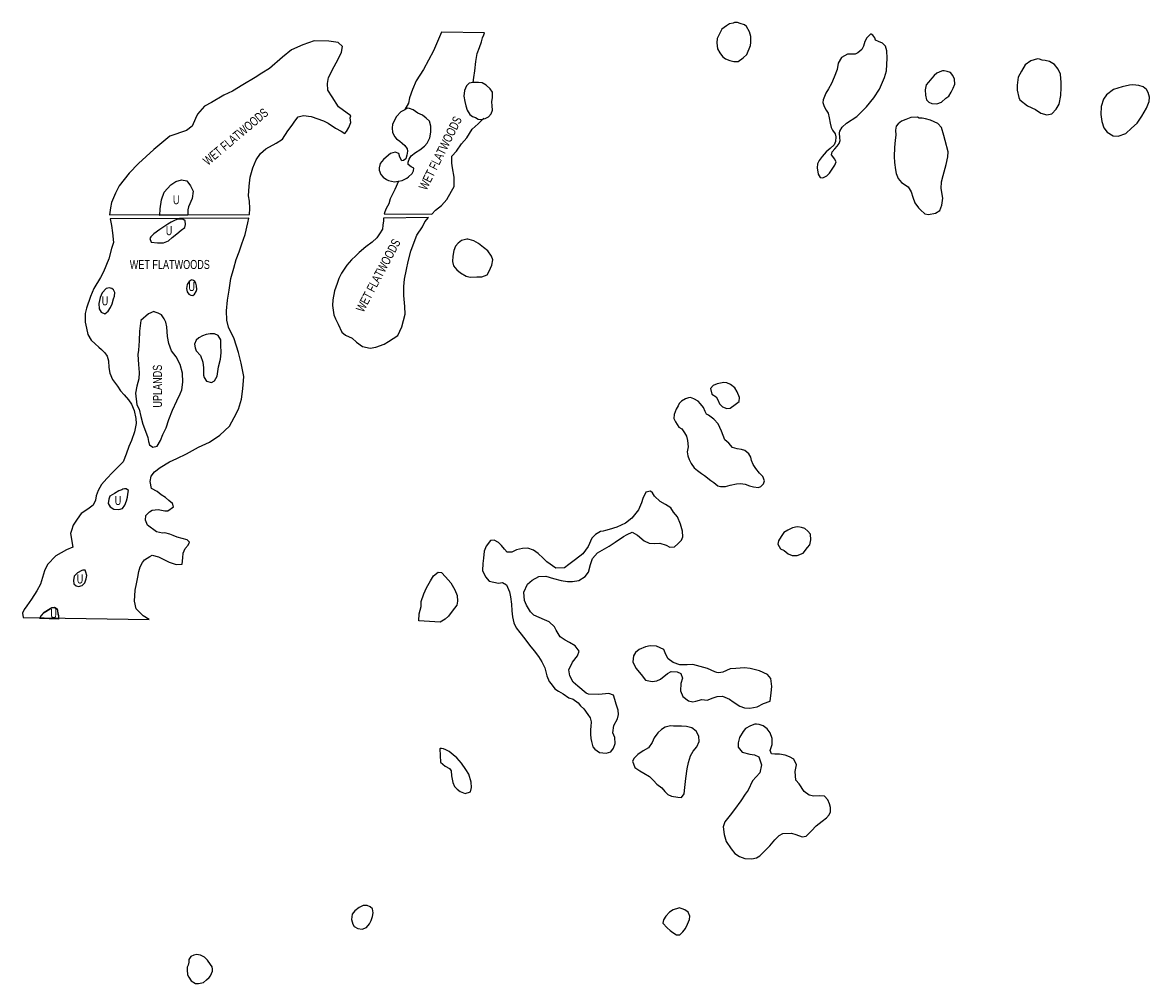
# Model space of a CAD drawing. Extents: x 155352 to 212599, y 855118 to 886498.
# Tile 5 of 5: x 200134 to 212599, y 875872 to 886498. Entities that reach past the tile are written whole.
import ezdxf
from ezdxf.enums import TextEntityAlignment as Align

# ---------------------------------------------------------------- set-up
doc = ezdxf.new("R2010")
doc.units = 0
doc.header["$LTSCALE"] = 800
doc.layers.add('WETLANDS', color=11, linetype='CONTINUOUS')

msp = doc.modelspace()

# ---------------------------------------------------------------- linework, layer by layer
at = {"layer": 'WETLANDS', "color": 0}
for points in [[(204768, 886392), (204679, 886187), (204568, 885980), (204489, 885854), (204447, 885759), (204414, 885667), (204403, 885605), (204364, 885536)], [(205118, 885836), (205125, 885889), (205136, 885966), (205149, 886067), (205163, 886155), (205190, 886221), (205209, 886284), (205221, 886329), (205235, 886361), (205244, 886385), (204768, 886392)], [(204292, 884744), (204253, 884652), (204226, 884602), (204202, 884550), (204185, 884493), (204158, 884443), (204140, 884405), (204133, 884382), (204662, 884380), (204702, 884422), (204767, 884476), (204829, 884540), (204879, 884635), (204907, 884686), (204909, 884788), (204891, 884892), (204882, 884945), (204882, 885021), (204933, 885076), (204991, 885157), (205049, 885223), (205107, 885320), (205173, 885378), (205190, 885394), (205235, 885440)]]:
    msp.add_lwpolyline(points, dxfattribs=at)
for points in [[(207994, 886491), (207955, 886486), (207919, 886462), (207870, 886425), (207840, 886367), (207818, 886322), (207814, 886274), (207822, 886207), (207847, 886163), (207878, 886124), (207911, 886096), (207958, 886079), (208000, 886068), (208048, 886066), (208104, 886108), (208145, 886146), (208186, 886245), (208190, 886277), (208189, 886345), (208174, 886395), (208143, 886453), (208119, 886472), (208070, 886487), (208043, 886498), (208008, 886498)], [(203765, 885465), (203629, 885567), (203558, 885677), (203511, 885749), (203507, 885823), (203519, 885891), (203580, 886011), (203624, 886095), (203661, 886170), (203673, 886234), (203627, 886276), (203522, 886293), (203361, 886296), (203236, 886251), (203110, 886195), (203011, 886117), (202866, 885991), (202782, 885937), (202706, 885891), (202572, 885810), (202457, 885740), (202360, 885695), (202224, 885613), (202145, 885572), (202070, 885484), (202047, 885437), (202011, 885354), (201949, 885304), (201764, 885243), (201676, 885169), (201587, 885095), (201417, 884938), (201313, 884833), (201203, 884694), (201162, 884611), (201117, 884508), (201107, 884451), (201097, 884371), (202643, 884374), (202647, 884442), (202643, 884522), (202634, 884583), (202640, 884690), (202651, 884790), (202680, 884891), (202720, 884979), (202767, 885052), (202827, 885101), (202938, 885165), (203009, 885208), (203068, 885300), (203116, 885364), (203147, 885409), (203184, 885456), (203242, 885469), (203326, 885458), (203462, 885412), (203514, 885386), (203597, 885329), (203659, 885299), (203699, 885272), (203717, 885293), (203744, 885336), (203765, 885392), (203759, 885444)], [(209500, 886356), (209472, 886328), (209452, 886290), (209437, 886238), (209419, 886202), (209374, 886165), (209342, 886149), (209283, 886147), (209258, 886148), (209194, 886112), (209155, 886051), (209144, 885978), (209112, 885894), (209082, 885826), (209050, 885766), (209018, 885718), (208989, 885642), (208988, 885613), (209002, 885569), (209024, 885531), (209044, 885497), (209058, 885445), (209069, 885384), (209080, 885339), (209092, 885310), (209124, 885268), (209131, 885233), (209125, 885183), (209110, 885145), (209068, 885105), (209022, 885070), (208978, 885016), (208944, 884973), (208929, 884936), (208924, 884891), (208933, 884822), (208956, 884786), (208987, 884780), (209031, 884803), (209059, 884833), (209090, 884876), (209119, 884922), (209135, 884958), (209117, 884991), (209097, 885017), (209081, 885037), (209091, 885070), (209118, 885102), (209145, 885133), (209167, 885162), (209177, 885194), (209174, 885225), (209169, 885279), (209173, 885296), (209201, 885343), (209248, 885385), (209362, 885458), (209471, 885566), (209549, 885666), (209613, 885763), (209669, 885890), (209691, 885964), (209698, 886103), (209695, 886187), (209681, 886237), (209645, 886270), (209602, 886289), (209570, 886305), (209560, 886330), (209540, 886360), (209519, 886371), (209512, 886369)], [(211362, 886096), (211288, 886074), (211224, 886029), (211182, 885960), (211148, 885893), (211135, 885807), (211136, 885751), (211153, 885671), (211165, 885642), (211251, 885577), (211338, 885537), (211399, 885496), (211464, 885476), (211519, 885490), (211567, 885542), (211599, 885596), (211620, 885692), (211623, 885781), (211622, 885837), (211615, 885928), (211589, 885983), (211550, 886035), (211495, 886066), (211445, 886079), (211413, 886083), (211382, 886093)], [(210299, 885960), (210247, 885939), (210217, 885912), (210191, 885884), (210154, 885839), (210131, 885808), (210117, 885755), (210120, 885696), (210132, 885644), (210160, 885617), (210192, 885602), (210247, 885600), (210298, 885619), (210347, 885661), (210379, 885686), (210405, 885727), (210429, 885773), (210446, 885818), (210443, 885873), (210425, 885913), (210398, 885945), (210363, 885958), (210330, 885964), (210311, 885963)], [(205250, 885437), (205289, 885455), (205317, 885489), (205332, 885528), (205329, 885578), (205326, 885623), (205334, 885669), (205334, 885730), (205307, 885767), (205263, 885806), (205218, 885831), (205178, 885836), (205118, 885836), (205076, 885829), (205045, 885800), (205024, 885747), (205015, 885684), (205026, 885626), (205036, 885578), (205054, 885531), (205083, 885482), (205112, 885461), (205144, 885447), (205174, 885431), (205203, 885428), (205222, 885429)], [(212380, 885806), (212296, 885789), (212200, 885757), (212122, 885698), (212089, 885652), (212064, 885569), (212061, 885482), (212071, 885404), (212094, 885335), (212131, 885285), (212199, 885245), (212254, 885243), (212338, 885270), (212402, 885331), (212462, 885386), (212516, 885464), (212566, 885550), (212596, 885626), (212599, 885673), (212585, 885726), (212565, 885758), (212530, 885787), (212482, 885802), (212447, 885807), (212412, 885808)], [(204361, 885534), (204317, 885511), (204269, 885458), (204227, 885373), (204222, 885330), (204226, 885286), (204247, 885240), (204270, 885213), (204307, 885185), (204335, 885163), (204364, 885139), (204389, 885103), (204394, 885076), (204386, 885030), (204373, 884992), (204348, 884972), (204331, 884970), (204309, 885011), (204296, 885049), (204257, 885064), (204203, 885049), (204157, 885008), (204128, 884984), (204091, 884941), (204077, 884891), (204079, 884865), (204097, 884819), (204122, 884789), (204161, 884762), (204182, 884750), (204248, 884735), (204292, 884744), (204333, 884753), (204386, 884776), (204405, 884792), (204442, 884829), (204459, 884859), (204463, 884888), (204433, 884904), (204398, 884928), (204398, 884956), (204411, 884988), (204434, 885024), (204481, 885063), (204527, 885090), (204580, 885130), (204610, 885164), (204639, 885225), (204649, 885285), (204649, 885353), (204636, 885409), (204599, 885440), (204558, 885473), (204505, 885495), (204479, 885515), (204454, 885533), (204414, 885549), (204388, 885550)], [(210033, 885451), (209961, 885450), (209904, 885427), (209858, 885409), (209821, 885380), (209797, 885351), (209789, 885310), (209792, 885254), (209788, 885198), (209778, 885117), (209776, 885016), (209779, 884951), (209791, 884868), (209799, 884828), (209819, 884772), (209856, 884730), (209929, 884681), (209964, 884625), (209981, 884566), (210003, 884505), (210046, 884451), (210066, 884428), (210116, 884384), (210154, 884374), (210234, 884391), (210282, 884421), (210304, 884477), (210312, 884556), (210294, 884663), (210298, 884738), (210319, 884806), (210352, 884927), (210368, 885012), (210372, 885069), (210340, 885193), (210325, 885250), (210299, 885337), (210258, 885382), (210178, 885418), (210122, 885434), (210085, 885441), (210050, 885442)], [(201654, 884365), (201655, 884439), (201670, 884537), (201701, 884622), (201773, 884704), (201828, 884741), (201894, 884759), (201952, 884748), (201991, 884692), (202021, 884635), (202012, 884551), (201970, 884462), (201964, 884428), (201963, 884398), (201963, 884367)], [(200663, 880846), (200691, 880698), (200619, 880666), (200503, 880602), (200411, 880505), (200377, 880433), (200331, 880289), (200293, 880213), (200233, 880121), (200180, 880046), (200151, 880008), (200134, 879967), (200140, 879917), (201536, 879897), (201469, 879938), (201392, 880015), (201374, 880101), (201381, 880222), (201393, 880291), (201409, 880366), (201422, 880428), (201434, 880479), (201462, 880527), (201485, 880558), (201542, 880594), (201568, 880609), (201637, 880589), (201690, 880565), (201757, 880529), (201835, 880506), (201898, 880508), (201909, 880579), (201912, 880631), (201934, 880682), (201965, 880720), (201980, 880752), (201954, 880777), (201899, 880792), (201843, 880806), (201799, 880826), (201762, 880839), (201707, 880856), (201684, 880852), (201615, 880866), (201518, 880940), (201493, 880996), (201499, 881045), (201538, 881088), (201567, 881107), (201633, 881113), (201707, 881097), (201740, 881097), (201805, 881143), (201793, 881178), (201753, 881213), (201717, 881244), (201666, 881277), (201623, 881312), (201559, 881347), (201546, 881424), (201556, 881481), (201595, 881528), (201656, 881578), (201760, 881639), (201841, 881678), (201946, 881730), (202081, 881804), (202203, 881859), (202317, 881936), (202422, 882035), (202476, 882131), (202524, 882223), (202557, 882334), (202570, 882448), (202583, 882584), (202554, 882733), (202524, 882849), (202475, 883000), (202414, 883131), (202393, 883206), (202389, 883311), (202402, 883428), (202418, 883538), (202438, 883667), (202470, 883782), (202496, 883878), (202530, 883964), (202559, 884052), (202596, 884156), (202625, 884283), (202636, 884336), (201105, 884327), (201118, 884254), (201129, 884172), (201139, 884067), (201119, 884001), (201088, 883884), (201030, 883741), (200998, 883678), (200921, 883557), (200887, 883467), (200842, 883341), (200826, 883279), (200827, 883186), (200842, 883118), (200857, 883050), (200894, 882986), (200936, 882944), (200979, 882909), (201009, 882884), (201046, 882847), (201072, 882810), (201084, 882757), (201090, 882685), (201099, 882619), (201129, 882551), (201183, 882477), (201218, 882424), (201260, 882383), (201305, 882326), (201338, 882278), (201370, 882207), (201386, 882118), (201391, 882065), (201374, 881972), (201339, 881876), (201310, 881810), (201280, 881725), (201246, 881641), (201197, 881589), (201130, 881521), (201068, 881457), (201008, 881389), (200969, 881325), (200950, 881265), (200940, 881215), (200917, 881161), (200855, 881118), (200784, 881069), (200739, 881007), (200695, 880940), (200674, 880881)], [(201743, 884269), (201696, 884239), (201652, 884208), (201586, 884160), (201555, 884129), (201542, 884110), (201558, 884070), (201626, 884061), (201692, 884063), (201750, 884083), (201791, 884123), (201841, 884163), (201889, 884204), (201928, 884231), (201938, 884265), (201932, 884307), (201908, 884324), (201850, 884325), (201806, 884305), (201779, 884290), (201761, 884278)], [(204127, 884335), (204127, 884305), (204121, 884258), (204116, 884215), (204081, 884160), (204054, 884117), (204003, 884071), (203931, 884019), (203857, 883955), (203819, 883920), (203772, 883874), (203723, 883815), (203663, 883726), (203634, 883666), (203613, 883612), (203584, 883531), (203568, 883432), (203564, 883369), (203578, 883267), (203597, 883220), (203624, 883161), (203666, 883076), (203707, 883042), (203780, 883009), (203828, 882963), (203893, 882914), (203978, 882899), (204042, 882910), (204133, 882942), (204181, 882972), (204286, 883036), (204331, 883133), (204365, 883272), (204361, 883358), (204351, 883480), (204350, 883581), (204360, 883662), (204380, 883769), (204398, 883854), (204430, 883970), (204465, 884070), (204495, 884148), (204557, 884241), (204583, 884293), (204624, 884343)], [(205050, 884102), (204991, 884089), (204953, 884058), (204924, 884026), (204903, 883976), (204892, 883914), (204890, 883855), (204901, 883809), (204938, 883764), (204978, 883731), (205040, 883694), (205085, 883682), (205158, 883685), (205216, 883687), (205272, 883707), (205297, 883749), (205325, 883814), (205335, 883875), (205322, 883913), (205279, 883973), (205232, 884010), (205177, 884054), (205126, 884086), (205076, 884099), (205060, 884101)], [(202001, 883648), (201977, 883636), (201954, 883601), (201947, 883556), (201954, 883519), (201973, 883495), (201996, 883483), (202017, 883481), (202038, 883496), (202054, 883525), (202061, 883547), (202060, 883587), (202050, 883615), (202040, 883633), (202024, 883646), (202008, 883653)], [(201096, 883563), (201060, 883556), (201014, 883509), (200992, 883457), (200977, 883392), (200982, 883332), (201005, 883295), (201043, 883278), (201081, 883305), (201106, 883347), (201124, 883386), (201140, 883444), (201150, 883474), (201155, 883512), (201140, 883542), (201123, 883557), (201108, 883560)], [(201585, 883302), (201526, 883277), (201442, 883202), (201428, 883086), (201423, 882980), (201417, 882877), (201411, 882826), (201418, 882716), (201426, 882630), (201422, 882560), (201398, 882477), (201384, 882401), (201400, 882269), (201423, 882224), (201441, 882143), (201464, 882056), (201496, 881980), (201519, 881911), (201526, 881865), (201540, 881827), (201576, 881801), (201623, 881815), (201660, 881875), (201685, 881941), (201724, 882018), (201752, 882108), (201793, 882211), (201841, 882315), (201877, 882394), (201895, 882435), (201908, 882520), (201903, 882622), (201876, 882717), (201832, 882803), (201782, 882868), (201752, 882949), (201739, 883027), (201730, 883132), (201720, 883185), (201702, 883223), (201670, 883265), (201633, 883285), (201613, 883293), (201602, 883295)], [(202211, 883055), (202165, 883049), (202124, 883033), (202085, 883011), (202053, 882986), (202037, 882943), (202042, 882901), (202055, 882869), (202101, 882816), (202128, 882744), (202135, 882678), (202137, 882600), (202143, 882573), (202170, 882533), (202225, 882516), (202258, 882536), (202286, 882587), (202300, 882690), (202322, 882777), (202331, 882845), (202329, 882934), (202326, 882991), (202297, 883038), (202257, 883056), (202225, 883056)], [(207872, 882514), (207816, 882504), (207775, 882486), (207744, 882453), (207757, 882389), (207807, 882358), (207825, 882325), (207845, 882281), (207875, 882249), (207926, 882229), (207962, 882234), (208017, 882274), (208059, 882309), (208064, 882352), (208039, 882413), (208014, 882460), (207965, 882494), (207924, 882514), (207889, 882516)], [(207468, 882337), (207424, 882313), (207396, 882285), (207386, 882259), (207363, 882222), (207342, 882165), (207337, 882121), (207357, 882084), (207393, 882025), (207427, 882005), (207457, 881962), (207478, 881923), (207491, 881876), (207495, 881807), (207487, 881751), (207494, 881708), (207506, 881666), (207531, 881623), (207562, 881575), (207599, 881544), (207644, 881510), (207677, 881488), (207747, 881434), (207779, 881411), (207824, 881374), (207853, 881366), (207909, 881368), (207963, 881384), (208033, 881398), (208076, 881399), (208127, 881392), (208176, 881374), (208221, 881363), (208275, 881357), (208301, 881367), (208331, 881396), (208340, 881430), (208322, 881477), (208284, 881514), (208245, 881568), (208217, 881612), (208199, 881656), (208189, 881692), (208166, 881727), (208123, 881764), (208086, 881778), (208040, 881783), (207988, 881799), (207946, 881848), (207902, 881884), (207884, 881930), (207865, 881981), (207827, 882059), (207781, 882111), (207720, 882155), (207700, 882166), (207684, 882197), (207665, 882241), (207634, 882283), (207606, 882310), (207560, 882337), (207522, 882350), (207499, 882348)], [(201232, 881332), (201198, 881319), (201151, 881289), (201100, 881260), (201089, 881227), (201083, 881179), (201104, 881142), (201144, 881118), (201199, 881113), (201238, 881123), (201267, 881162), (201283, 881210), (201295, 881251), (201300, 881284), (201305, 881324), (201281, 881340), (201262, 881341), (201244, 881338)], [(206528, 880869), (206472, 880837), (206432, 880797), (206390, 880705), (206331, 880621), (206252, 880559), (206178, 880505), (206130, 880468), (206032, 880465), (205932, 880535), (205894, 880574), (205836, 880626), (205786, 880663), (205725, 880685), (205664, 880682), (205598, 880666), (205546, 880641), (205496, 880643), (205465, 880676), (205431, 880716), (205397, 880747), (205351, 880773), (205312, 880772), (205264, 880709), (205240, 880653), (205231, 880575), (205224, 880516), (205222, 880438), (205254, 880367), (205296, 880322), (205397, 880297), (205444, 880305), (205487, 880280), (205520, 880204), (205530, 880147), (205541, 880067), (205548, 879994), (205554, 879926), (205570, 879861), (205594, 879803), (205636, 879753), (205689, 879684), (205743, 879614), (205794, 879549), (205843, 879486), (205879, 879427), (205913, 879363), (205934, 879275), (205961, 879210), (205981, 879184), (206021, 879131), (206063, 879105), (206114, 879074), (206175, 879029), (206225, 879015), (206279, 878974), (206306, 878943), (206341, 878907), (206387, 878847), (206411, 878809), (206422, 878765), (206419, 878712), (206418, 878681), (206417, 878629), (206421, 878581), (206427, 878546), (206443, 878489), (206466, 878461), (206516, 878425), (206589, 878419), (206641, 878433), (206670, 878472), (206690, 878527), (206685, 878592), (206665, 878645), (206673, 878723), (206716, 878797), (206727, 878846), (206722, 878895), (206702, 878962), (206686, 879012), (206671, 879059), (206619, 879078), (206508, 879066), (206393, 879071), (206370, 879083), (206278, 879158), (206225, 879202), (206187, 879274), (206176, 879341), (206218, 879426), (206272, 879494), (206290, 879548), (206245, 879604), (206184, 879642), (206137, 879669), (206082, 879705), (206036, 879779), (206018, 879816), (205959, 879872), (205906, 879893), (205790, 879945), (205753, 879980), (205707, 880054), (205688, 880106), (205680, 880198), (205719, 880287), (205770, 880332), (205846, 880372), (205924, 880375), (206006, 880351), (206093, 880328), (206163, 880316), (206216, 880315), (206286, 880329), (206358, 880372), (206396, 880419), (206416, 880506), (206438, 880572), (206492, 880635), (206624, 880709), (206691, 880752), (206780, 880815), (206823, 880835), (206878, 880862), (206936, 880829), (207010, 880768), (207067, 880739), (207121, 880736), (207183, 880740), (207254, 880718), (207295, 880696), (207345, 880702), (207383, 880732), (207422, 880774), (207437, 880809), (207435, 880873), (207413, 880951), (207380, 881033), (207336, 881085), (207305, 881131), (207247, 881167), (207187, 881201), (207124, 881262), (207101, 881297), (207081, 881315), (207029, 881304), (206995, 881234), (206979, 881186), (206947, 881108), (206917, 881074), (206872, 881019), (206803, 880963), (206754, 880939), (206709, 880917), (206623, 880893), (206584, 880880), (206555, 880872)], [(208652, 880911), (208600, 880886), (208556, 880858), (208525, 880813), (208495, 880765), (208489, 880731), (208518, 880677), (208559, 880659), (208603, 880624), (208647, 880606), (208704, 880606), (208768, 880632), (208817, 880694), (208843, 880723), (208852, 880776), (208849, 880842), (208822, 880874), (208786, 880903), (208751, 880913), (208711, 880922), (208683, 880919), (208668, 880914)], [(200790, 880438), (200742, 880412), (200705, 880375), (200698, 880328), (200701, 880290), (200727, 880268), (200754, 880261), (200793, 880274), (200822, 880302), (200839, 880347), (200845, 880385), (200836, 880420), (200826, 880441), (200807, 880441), (200802, 880441)], [(204518, 879882), (204521, 879961), (204542, 880041), (204545, 880094), (204574, 880180), (204602, 880247), (204646, 880324), (204680, 880381), (204731, 880420), (204769, 880417), (204813, 880369), (204873, 880302), (204914, 880225), (204943, 880162), (204946, 880101), (204937, 880056), (204887, 879987), (204844, 879934), (204807, 879902), (204754, 879867)], [(200325, 879910), (200341, 879940), (200373, 879978), (200440, 880017), (200458, 880031), (200488, 880034), (200516, 880015), (200522, 879995), (200526, 879965), (200532, 879940), (200532, 879919), (200533, 879905)], [(200325, 879907), (200341, 879937), (200373, 879974), (200440, 880014), (200458, 880028), (200488, 880031), (200516, 880011), (200522, 879991), (200526, 879961), (200532, 879937), (200532, 879915), (200533, 879902)], [(207793, 879317), (207709, 879353), (207547, 879398), (207486, 879396), (207406, 879396), (207332, 879421), (207277, 879460), (207248, 879511), (207226, 879564), (207146, 879601), (207077, 879606), (207026, 879593), (206954, 879566), (206914, 879531), (206891, 879495), (206886, 879428), (206916, 879359), (206976, 879288), (207026, 879227), (207098, 879211), (207149, 879218), (207192, 879238), (207269, 879298), (207307, 879320), (207375, 879318), (207415, 879300), (207433, 879246), (207415, 879190), (207412, 879107), (207436, 879046), (207502, 878998), (207548, 878987), (207583, 878994), (207649, 879011), (207706, 879006), (207774, 879029), (207818, 879046), (207875, 879048), (207954, 879015), (207994, 878986), (208067, 878938), (208119, 878920), (208178, 878915), (208260, 878932), (208329, 878968), (208405, 878994), (208416, 879085), (208423, 879156), (208412, 879243), (208375, 879287), (208286, 879329), (208182, 879354), (208119, 879362), (208025, 879355), (207963, 879350), (207880, 879315), (207835, 879307), (207813, 879312)], [(207303, 878719), (207244, 878705), (207203, 878679), (207162, 878643), (207120, 878588), (207097, 878536), (207058, 878479), (207000, 878443), (206939, 878403), (206898, 878363), (206882, 878329), (206905, 878258), (206963, 878224), (207005, 878199), (207070, 878159), (207113, 878116), (207149, 878077), (207204, 878036), (207237, 877995), (207273, 877960), (207311, 877944), (207382, 877930), (207424, 877929), (207454, 877969), (207460, 878038), (207470, 878140), (207484, 878245), (207502, 878315), (207524, 878389), (207553, 878439), (207591, 878490), (207619, 878549), (207614, 878606), (207585, 878662), (207538, 878698), (207480, 878713), (207423, 878718), (207371, 878717), (207333, 878717)], [(208234, 878738), (208186, 878721), (208131, 878690), (208104, 878659), (208065, 878590), (208049, 878532), (208051, 878484), (208093, 878431), (208178, 878408), (208230, 878400), (208277, 878379), (208308, 878290), (208291, 878202), (208207, 878111), (208159, 878009), (208128, 877964), (208079, 877893), (208008, 877797), (207961, 877732), (207904, 877660), (207884, 877604), (207896, 877519), (207916, 877442), (207972, 877361), (208013, 877309), (208066, 877277), (208125, 877255), (208200, 877251), (208254, 877262), (208288, 877284), (208353, 877347), (208401, 877395), (208457, 877461), (208503, 877509), (208543, 877529), (208640, 877532), (208688, 877519), (208758, 877493), (208801, 877502), (208860, 877561), (208912, 877616), (208978, 877665), (209026, 877703), (209057, 877735), (209072, 877771), (209071, 877816), (209059, 877858), (209041, 877901), (209004, 877941), (208945, 877946), (208886, 877944), (208835, 877955), (208778, 877994), (208723, 878081), (208688, 878121), (208682, 878216), (208694, 878291), (208664, 878351), (208619, 878377), (208571, 878398), (208507, 878407), (208457, 878409), (208419, 878412), (208402, 878448), (208425, 878515), (208427, 878580), (208402, 878644), (208370, 878687), (208326, 878719), (208281, 878736), (208254, 878740)], [(204758, 878318), (204807, 878276), (204857, 878247), (204875, 878224), (204879, 878166), (204893, 878093), (204911, 878051), (204942, 878019), (204975, 877994), (205031, 877973), (205088, 877992), (205099, 878039), (205095, 878099), (205070, 878187), (205039, 878239), (204991, 878307), (204938, 878365), (204898, 878400), (204852, 878437), (204816, 878457), (204792, 878466), (204767, 878470), (204754, 878471), (204749, 878466), (204748, 878465), (204748, 878467)], [(203901, 876732), (203859, 876713), (203809, 876676), (203781, 876638), (203774, 876578), (203788, 876526), (203804, 876503), (203844, 876478), (203890, 876471), (203938, 876489), (203972, 876531), (203990, 876569), (204006, 876613), (204013, 876654), (204005, 876698), (203981, 876719), (203947, 876732), (203933, 876735)], [(207388, 876703), (207332, 876685), (207290, 876659), (207248, 876615), (207222, 876576), (207218, 876540), (207263, 876486), (207299, 876458), (207326, 876435), (207369, 876410), (207404, 876411), (207438, 876442), (207466, 876481), (207489, 876529), (207512, 876578), (207515, 876614), (207496, 876660), (207460, 876686), (207431, 876695), (207398, 876707)], [(202063, 876191), (202030, 876184), (201994, 876169), (201974, 876136), (201972, 876106), (201965, 876075), (201956, 876052), (201954, 876021), (201959, 875967), (201975, 875940), (201999, 875902), (202047, 875872), (202082, 875872), (202134, 875883), (202169, 875910), (202197, 875937), (202214, 875954), (202235, 876007), (202235, 876030), (202230, 876054), (202213, 876082), (202180, 876130), (202147, 876162), (202132, 876170), (202101, 876183), (202081, 876188)]]:
    msp.add_lwpolyline(points, close=True, dxfattribs=at)

# ---------------------------------------------------------------- texts
at = {"layer": 'WETLANDS', "color": 0, "width": 0.75}
for s, rotation, p in [('WET FLATWOODS', 40.1188, (202523, 885198)), ('WET FLATWOODS', 63.4495, (204800, 885032)), ('WET FLATWOODS', 62.1178, (204112, 883678)), ('UPLANDS', 90, (201676, 882477))]:
    msp.add_text(s, height=100, rotation=rotation, dxfattribs=at).set_placement(p, align=Align.CENTER)
for s, p in [('U', (201834, 884489)), ('U', (201755, 884147)), ('WET FLATWOODS', (201763, 883773)), ('U', (202005, 883529)), ('U', (201046, 883371)), ('U', (201190, 881163)), ('U', (200770, 880295)), ('U', (200478, 879913)), ('U', (200478, 879909))]:
    msp.add_text(s, height=100, dxfattribs=at).set_placement(p, align=Align.CENTER)

doc.saveas('drawing.dxf')
